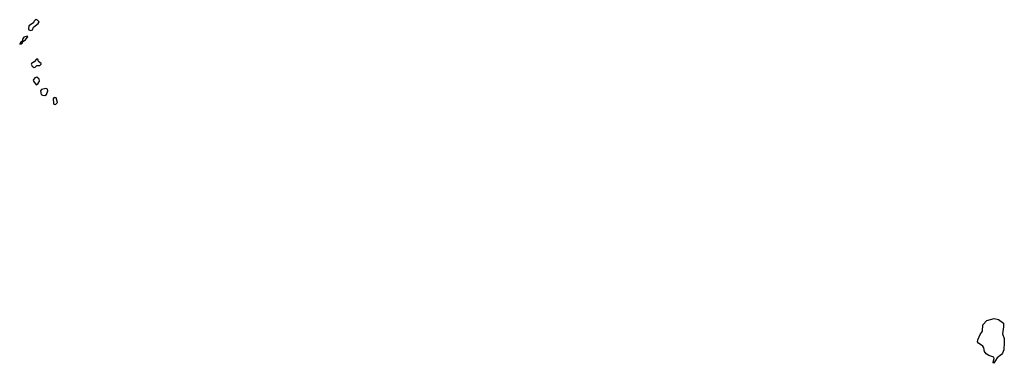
# Model space of a CAD drawing. Extents: x 2240384 to 2404287, y 351326 to 526670.
# Tile 81 of 256: x 2343420 to 2354532, y 390242 to 394118. Entities that reach past the tile are written whole.
import ezdxf

# ---------------------------------------------------------------- set-up
doc = ezdxf.new("R2010")
doc.units = 0

msp = doc.modelspace()

# ---------------------------------------------------------------- linework, layer by layer
at = {"layer": '0CON20XD'}
for points in [[(2343545, 393997), (2343565, 394003), (2343577, 394033), (2343629, 394075), (2343638, 394095), (2343621, 394111), (2343605, 394118), (2343595, 394112), (2343581, 394099), (2343576, 394084), (2343523, 394047), (2343518, 394015), (2343522, 394002), (2343545, 393997)], [(2343420, 393840), (2343435, 393844), (2343450, 393855), (2343457, 393873), (2343485, 393889), (2343506, 393915), (2343510, 393925), (2343505, 393932), (2343465, 393920), (2343453, 393897), (2343450, 393875), (2343434, 393866), (2343420, 393845), (2343420, 393840)], [(2343585, 393578), (2343595, 393581), (2343615, 393600), (2343649, 393601), (2343663, 393615), (2343662, 393625), (2343633, 393645), (2343625, 393672), (2343609, 393671), (2343585, 393643), (2343554, 393625), (2343551, 393615), (2343562, 393592), (2343585, 393578)], [(2343605, 393383), (2343626, 393394), (2343644, 393425), (2343638, 393448), (2343615, 393468), (2343589, 393461), (2343573, 393435), (2343574, 393424), (2343605, 393383)], [(2343705, 393264), (2343721, 393275), (2343737, 393317), (2343732, 393335), (2343715, 393342), (2343665, 393330), (2343654, 393315), (2343663, 393273), (2343676, 393266), (2343705, 393264)], [(2343825, 393162), (2343847, 393185), (2343830, 393235), (2343815, 393240), (2343804, 393236), (2343799, 393225), (2343800, 393175), (2343805, 393164), (2343825, 393162)], [(2354415, 390242), (2354406, 390246), (2354405, 390255), (2354417, 390295), (2354412, 390312), (2354359, 390329), (2354328, 390348), (2354308, 390375), (2354301, 390415), (2354290, 390435), (2354239, 390469), (2354230, 390485), (2354232, 390505), (2354259, 390565), (2354285, 390606), (2354289, 390675), (2354335, 390726), (2354417, 390747), (2354467, 390737), (2354522, 390695), (2354523, 390655), (2354510, 390575), (2354530, 390520), (2354532, 390475), (2354525, 390395), (2354513, 390357), (2354499, 390341), (2354450, 390305), (2354415, 390242)]]:
    msp.add_lwpolyline(points, dxfattribs=at)

doc.saveas('drawing.dxf')
